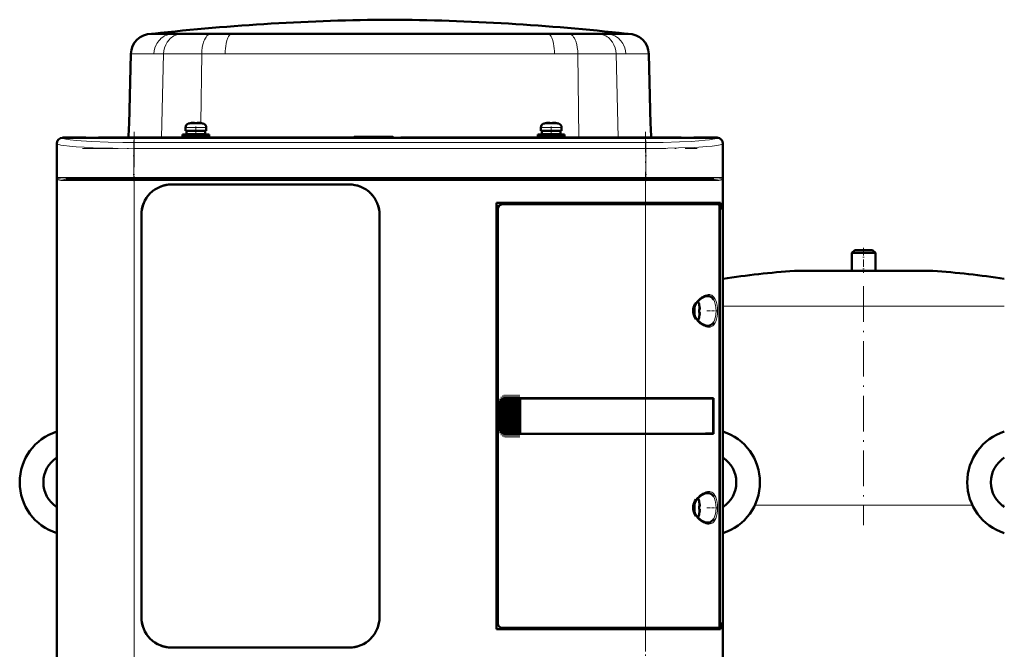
# Model space of a CAD drawing. Extents: x -1438 to 1837, y -1650 to 612.
# Tile 64 of 89: x -148 to 184, y 347 to 560. Entities that reach past the tile are written whole.
import ezdxf

# ---------------------------------------------------------------- set-up
doc = ezdxf.new("R2010")
doc.units = 0
doc.linetypes.add('DASHDOT', pattern=[18.5, 12, -3, 0.5, -3])

msp = doc.modelspace()

# ---------------------------------------------------------------- linework, layer by layer
at = {"color": 7, "lineweight": 50}
for p, q in [((-103.13, 555.16), (-103.68, 555.16)), ((-103.17, 555.16), (-103.22, 555.16)), ((-23.22, 555.16), (-103.17, 555.16)), ((-96.29, 555.16), (-103.13, 555.16)), ((-93.37, 555.16), (-96.29, 555.16)), ((-91.22, 555.16), (-93.37, 555.16)), ((-89.45, 555.16), (-91.22, 555.16)), ((-89.43, 555.16), (-89.45, 555.16)), ((-83.58, 555.16), (-89.43, 555.16)), ((-76.55, 555.16), (-83.58, 555.16)), ((-55.79, 555.16), (-76.55, 555.16)), ((-51.54, 555.16), (-55.79, 555.16)), ((-23.22, 555.16), (-51.54, 555.16)), ((15.11, 555.16), (-23.22, 555.16)), ((-7.46, 555.16), (-23.22, 555.16)), ((30.12, 555.16), (-7.46, 555.16)), ((56.73, 555.16), (15.11, 555.16)), ((37.15, 555.16), (30.12, 555.16)), ((40.83, 555.16), (37.15, 555.16)), ((43.01, 555.16), (40.83, 555.16)), ((43.03, 555.16), (43.01, 555.16)), ((46.93, 555.16), (43.03, 555.16)), ((49.86, 555.16), (46.93, 555.16)), ((54.82, 555.16), (49.86, 555.16)), ((55.44, 555.16), (54.82, 555.16)), ((57.24, 555.16), (55.44, 555.16)), ((56.73, 555.16), (56.78, 555.16)), ((-111.3, 524.58), (-110.68, 548.34)), ((64.86, 524.58), (64.24, 548.34)), ((-111.42, 520.08), (-111.33, 523.27)), ((-111.33, 523.27), (-111.3, 524.58)), ((-92.21, 523.56), (-92.21, 522.43)), ((-88.71, 522.43), (-92.21, 522.43)), ((-91.86, 522.33), (-88.71, 522.33)), ((-91.86, 521.23), (-91.86, 522.33)), ((-90.71, 522.33), (-90.71, 522.43)), ((-90.63, 524.96), (-90.64, 524.97)), ((-89.21, 524.96), (-89.21, 525.11)), ((-88.71, 522.43), (-85.21, 522.43)), ((-85.56, 522.33), (-88.71, 522.33)), ((-88.21, 524.96), (-88.21, 525.11)), ((-86.78, 524.97), (-86.79, 524.96)), ((-86.71, 522.43), (-86.71, 522.33)), ((-85.56, 522.33), (-85.56, 521.23)), ((-85.21, 523.56), (-85.21, 522.43)), ((27.79, 523.56), (27.79, 522.43)), ((31.29, 522.43), (27.79, 522.43)), ((28.14, 522.33), (31.29, 522.33)), ((28.14, 521.23), (28.14, 522.33)), ((29.29, 522.33), (29.29, 522.43)), ((29.37, 524.96), (29.36, 524.97)), ((30.79, 524.96), (30.79, 525.11)), ((31.29, 522.43), (34.79, 522.43)), ((34.44, 522.33), (31.29, 522.33)), ((31.79, 524.96), (31.79, 525.11)), ((33.22, 524.97), (33.21, 524.96)), ((33.29, 522.43), (33.29, 522.33)), ((34.44, 522.33), (34.44, 521.23)), ((34.79, 523.56), (34.79, 522.43)), ((64.9, 523.27), (64.86, 524.58)), ((64.98, 520.08), (64.9, 523.27)), ((-133.71, 520.08), (-125.86, 520.08)), ((87.27, 520.05), (-133.69, 520.05)), ((-125.86, 520.08), (-125.85, 520.05)), ((-125.86, 520.07), (-121.56, 520.07)), ((-121.56, 520.08), (-23.86, 520.08)), ((-121.56, 520.05), (-121.56, 520.08)), ((-93.21, 521.13), (-88.71, 521.13)), ((-93.21, 521.13), (-93.21, 520.33)), ((-93.21, 520.33), (-88.71, 520.33)), ((-91.86, 521.23), (-88.71, 521.23)), ((-90.71, 521.13), (-90.71, 521.23)), ((-90.71, 520.08), (-90.71, 520.33)), ((-85.56, 521.23), (-88.71, 521.23)), ((-88.71, 521.13), (-84.21, 521.13)), ((-88.71, 520.33), (-84.21, 520.33)), ((-86.71, 521.23), (-86.71, 521.13)), ((-86.71, 520.33), (-86.71, 520.08)), ((-84.21, 521.13), (-84.21, 520.33)), ((-35.21, 520.33), (-35.46, 520.08)), ((-22.21, 520.33), (-35.21, 520.33)), ((-23.86, 520.08), (-23.85, 520.05)), ((-23.86, 520.07), (-19.56, 520.07)), ((-22.21, 520.33), (-21.95, 520.07)), ((-19.56, 520.08), (75.14, 520.08)), ((-19.56, 520.05), (-19.56, 520.08)), ((26.79, 521.13), (31.29, 521.13)), ((26.79, 521.13), (26.79, 520.33)), ((26.79, 520.33), (31.29, 520.33)), ((28.14, 521.23), (31.29, 521.23)), ((29.29, 521.13), (29.29, 521.23)), ((29.29, 520.08), (29.29, 520.33)), ((34.44, 521.23), (31.29, 521.23)), ((35.79, 521.13), (31.29, 521.13)), ((35.79, 520.33), (31.29, 520.33)), ((33.29, 521.23), (33.29, 521.13)), ((33.29, 520.33), (33.29, 520.08)), ((35.79, 521.13), (35.79, 520.33)), ((75.14, 520.08), (75.15, 520.05)), ((75.14, 520.07), (79.44, 520.07)), ((79.44, 520.08), (87.29, 520.08)), ((79.44, 520.05), (79.44, 520.08)), ((-135.71, 510.23), (-135.71, 518.08)), ((-135.68, 518.05), (-135.68, 334.1)), ((89.26, 334.1), (89.26, 518.05)), ((89.29, 518.08), (89.29, 510.23)), ((-135.68, 510.22), (-135.71, 510.23)), ((-135.7, 505.93), (-135.7, 510.23)), ((89.29, 510.23), (89.26, 510.22)), ((89.29, 510.23), (89.29, 505.93)), ((-135.71, 430.23), (-135.71, 505.93)), ((-135.71, 505.93), (-135.68, 505.93)), ((-132.62, 506.08), (-109.51, 506.08)), ((-109.51, 506.08), (63.09, 506.08)), ((63.09, 506.08), (86.21, 506.08)), ((89.26, 505.93), (89.29, 505.93)), ((89.29, 505.93), (89.29, 432.23)), ((-96.91, 504.28), (-36.91, 504.28)), ((-96.91, 504.28), (-36.91, 504.28)), ((12.79, 354.08), (12.79, 498.08)), ((12.79, 498.08), (63.09, 498.08)), ((13.29, 496.08), (13.29, 356.07)), ((63.09, 497.58), (14.79, 497.58)), ((88.5, 498.08), (63.09, 498.08)), ((63.09, 497.58), (87.84, 497.58)), ((88.19, 497.58), (87.85, 497.58)), ((88.13, 355.54), (88.13, 496.61)), ((88.13, 495.78), (88.5, 495.78)), ((88.13, 495.74), (88.26, 495.74)), ((88.19, 498.08), (88.19, 497.58)), ((88.5, 495.78), (88.26, 495.74)), ((88.26, 495.74), (88.26, 356.41)), ((88.5, 495.78), (88.5, 498.08)), ((-107.11, 358.08), (-107.11, 494.08)), ((-26.71, 494.08), (-26.71, 358.08)), ((-26.71, 494.08), (-26.71, 358.08)), ((133.79, 482.13), (132.79, 481.13)), ((132.79, 481.13), (140.79, 481.13)), ((132.79, 481.13), (132.79, 475.13)), ((133.79, 482.13), (139.79, 482.13)), ((140.79, 481.13), (139.79, 482.13)), ((140.79, 475.13), (140.79, 481.13)), ((113.79, 475.13), (136.79, 475.13)), ((132.79, 475.13), (113.79, 475.13)), ((136.79, 475.13), (159.79, 475.13)), ((159.79, 475.13), (140.79, 475.13)), ((81.26, 463.5), (81.27, 463.51)), ((81.41, 462.08), (81.26, 462.08)), ((81.41, 461.08), (81.26, 461.08)), ((81.27, 459.65), (81.26, 459.65)), ((-135.68, 430.22), (-135.71, 430.23)), ((-135.7, 425.93), (-135.7, 430.23)), ((13.79, 422.08), (13.79, 430.08)), ((14.16, 420.98), (14.16, 431.17)), ((14.3, 431.34), (14.46, 431.5)), ((14.67, 420.45), (14.67, 431.7)), ((14.81, 431.78), (14.97, 431.87)), ((15.18, 420.19), (15.18, 431.97)), ((15.32, 432), (15.48, 432.04)), ((15.69, 432.07), (15.83, 432.08)), ((15.69, 420.08), (15.69, 432.07)), ((15.86, 432.08), (15.8, 432.08)), ((15.86, 432.08), (15.83, 432.08)), ((15.86, 432.08), (15.99, 432.08)), ((16.2, 432.08), (15.99, 432.08)), ((16.2, 420.08), (16.2, 432.08)), ((16.34, 432.08), (16.2, 432.08)), ((16.34, 432.08), (16.42, 432.08)), ((16.42, 432.08), (16.5, 432.08)), ((16.71, 432.08), (16.5, 432.08)), ((16.71, 420.08), (16.71, 432.08)), ((16.85, 432.08), (16.71, 432.08)), ((16.85, 432.08), (16.93, 432.08)), ((16.93, 432.08), (17.01, 432.08)), ((17.22, 432.08), (17.01, 432.08)), ((17.22, 420.08), (17.22, 432.08)), ((17.36, 432.08), (17.22, 432.08)), ((17.36, 432.08), (17.44, 432.08)), ((17.44, 432.08), (17.52, 432.08)), ((17.73, 432.08), (17.52, 432.08)), ((17.73, 420.08), (17.73, 432.08)), ((17.87, 432.08), (17.73, 432.08)), ((17.87, 432.08), (17.95, 432.08)), ((17.95, 432.08), (18.03, 432.08)), ((18.24, 432.08), (18.03, 432.08)), ((18.24, 420.08), (18.24, 432.08)), ((18.38, 432.08), (18.24, 432.08)), ((18.38, 432.08), (18.46, 432.08)), ((18.46, 432.08), (18.54, 432.08)), ((18.75, 432.08), (18.54, 432.08)), ((18.75, 420.08), (18.75, 432.08)), ((18.89, 432.08), (18.75, 432.08)), ((18.89, 432.08), (18.97, 432.08)), ((18.97, 432.08), (19.05, 432.08)), ((19.26, 432.08), (19.05, 432.08)), ((19.26, 420.08), (19.26, 432.08)), ((19.4, 432.08), (19.26, 432.08)), ((19.4, 432.08), (19.48, 432.08)), ((19.48, 432.08), (19.56, 432.08)), ((19.77, 432.08), (19.56, 432.08)), ((19.77, 420.08), (19.77, 432.08)), ((19.91, 432.08), (19.77, 432.08)), ((19.91, 432.08), (19.99, 432.08)), ((19.99, 432.08), (20.07, 432.08)), ((20.28, 432.08), (20.07, 432.08)), ((20.28, 420.08), (20.28, 432.08)), ((20.42, 432.08), (20.28, 432.08)), ((20.42, 432.08), (20.49, 432.08)), ((20.49, 432.08), (20.58, 432.08)), ((20.75, 432.08), (20.58, 432.08)), ((20.75, 432.08), (20.75, 420.08)), ((20.79, 432.08), (20.75, 432.08)), ((20.79, 432.08), (63.09, 432.08)), ((20.82, 432.05), (20.79, 432.08)), ((20.82, 432.05), (63.09, 432.05)), ((20.82, 420.1), (20.82, 432.05)), ((20.82, 432.05), (63.09, 432.05)), ((86.08, 432.08), (63.09, 432.08)), ((65.06, 432.05), (63.09, 432.05)), ((65.03, 432.05), (63.09, 432.05)), ((69.46, 432.05), (65.03, 432.05)), ((72.15, 432.05), (69.46, 432.05)), ((79.74, 432.04), (72.81, 432.05)), ((86.08, 432.08), (85.76, 432.02)), ((86.01, 420.13), (86.01, 432.02)), ((86.08, 432.08), (86.08, 420.08)), ((89.29, 432.23), (89.26, 432.22)), ((89.29, 432.23), (89.29, 427.93)), ((-135.71, 346.23), (-135.71, 425.93)), ((-135.71, 425.93), (-135.68, 425.93)), ((89.26, 427.93), (89.29, 427.93)), ((89.29, 427.93), (89.29, 346.23)), ((14.46, 420.65), (14.3, 420.81)), ((14.97, 420.29), (14.81, 420.37)), ((15.48, 420.11), (15.32, 420.15)), ((15.83, 420.08), (15.69, 420.08)), ((15.86, 420.08), (15.8, 420.08)), ((15.83, 420.08), (15.86, 420.08)), ((15.86, 420.08), (15.99, 420.08)), ((16.2, 420.08), (15.99, 420.08)), ((16.34, 420.08), (16.2, 420.08)), ((16.34, 420.08), (16.42, 420.08)), ((16.42, 420.08), (16.5, 420.08)), ((16.71, 420.08), (16.5, 420.08)), ((16.85, 420.08), (16.71, 420.08)), ((16.85, 420.08), (16.93, 420.08)), ((16.93, 420.08), (17.01, 420.08)), ((17.22, 420.08), (17.01, 420.08)), ((17.36, 420.08), (17.22, 420.08)), ((17.36, 420.08), (17.44, 420.08)), ((17.44, 420.08), (17.52, 420.08)), ((17.73, 420.08), (17.52, 420.08)), ((17.87, 420.08), (17.73, 420.08)), ((17.87, 420.08), (17.95, 420.08)), ((17.95, 420.08), (18.03, 420.08)), ((18.24, 420.08), (18.03, 420.08)), ((18.38, 420.08), (18.24, 420.08)), ((18.38, 420.08), (18.46, 420.08)), ((18.46, 420.08), (18.54, 420.08)), ((18.75, 420.08), (18.54, 420.08)), ((18.89, 420.08), (18.75, 420.08)), ((18.89, 420.08), (18.97, 420.08)), ((18.97, 420.08), (19.05, 420.08)), ((19.26, 420.08), (19.05, 420.08)), ((19.4, 420.08), (19.26, 420.08)), ((19.4, 420.08), (19.48, 420.08)), ((19.48, 420.08), (19.56, 420.08)), ((19.77, 420.08), (19.56, 420.08)), ((19.91, 420.08), (19.77, 420.08)), ((19.91, 420.08), (19.99, 420.08)), ((19.99, 420.08), (20.07, 420.08)), ((20.28, 420.08), (20.07, 420.08)), ((20.42, 420.08), (20.28, 420.08)), ((20.42, 420.08), (20.49, 420.08)), ((20.49, 420.08), (20.58, 420.08)), ((20.75, 420.08), (20.58, 420.08)), ((20.75, 420.08), (20.79, 420.08)), ((20.79, 420.08), (20.82, 420.1)), ((63.09, 420.08), (20.79, 420.08)), ((20.82, 420.1), (63.09, 420.1)), ((63.09, 420.1), (65.06, 420.1)), ((86.08, 420.08), (63.09, 420.08)), ((65.03, 420.1), (68.82, 420.1)), ((69.46, 420.1), (72.15, 420.1)), ((72.15, 420.1), (72.32, 420.1)), ((86.08, 420.08), (85.76, 420.13)), ((81.26, 397), (81.27, 397.01)), ((81.41, 395.58), (81.26, 395.58)), ((81.41, 394.58), (81.26, 394.58)), ((81.27, 393.15), (81.26, 393.15)), ((88.13, 356.41), (88.26, 356.41)), ((88.5, 356.38), (88.13, 356.38)), ((88.26, 356.41), (88.5, 356.38)), ((88.5, 354.08), (88.5, 356.38)), ((63.09, 354.08), (12.79, 354.08)), ((14.79, 354.58), (63.09, 354.58)), ((87.84, 354.58), (63.09, 354.58)), ((63.09, 354.08), (88.5, 354.08)), ((87.85, 354.58), (88.19, 354.58)), ((88.19, 354.58), (88.19, 354.08)), ((-36.91, 347.88), (-96.91, 347.88))]:
    msp.add_line(p, q, dxfattribs=at)
at = {"color": 7, "linetype": 'DASHDOT', "lineweight": 18, "ltscale": 0.000109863}
msp.add_line((-23.22, 555.16), (-23.22, 555.16), dxfattribs=at)
at = {"color": 7, "lineweight": 18}
for p, q in [((-110.12, 548.34), (-110.68, 548.34)), ((-102.9, 548.34), (-110.12, 548.34)), ((-99.63, 548.34), (-102.9, 548.34)), ((-100.29, 520.08), (-99.63, 548.34)), ((-94.4, 548.34), (-99.63, 548.34)), ((-94.34, 548.34), (-94.4, 548.34)), ((-86.72, 548.34), (-94.34, 548.34)), ((-86.72, 548.34), (-86.99, 525)), ((-78.85, 548.34), (-86.72, 548.34)), ((-23.22, 548.34), (-78.85, 548.34)), ((-6.97, 548.34), (-23.22, 548.34)), ((32.42, 548.34), (-6.97, 548.34)), ((40.28, 548.34), (32.42, 548.34)), ((47.96, 548.34), (40.28, 548.34)), ((40.28, 548.34), (40.61, 520.08)), ((48.01, 548.34), (47.96, 548.34)), ((53.19, 548.34), (48.01, 548.34)), ((56.47, 548.34), (53.19, 548.34)), ((53.19, 548.34), (53.85, 520.08)), ((64.24, 548.34), (56.47, 548.34)), ((-92.21, 523.56), (-88.74, 523.56)), ((-91.28, 524.8), (-88.73, 524.8)), ((-88.74, 523.56), (-88.71, 523.56)), ((-88.73, 524.8), (-88.71, 524.8)), ((-88.71, 524.8), (-86.14, 524.8)), ((-88.71, 523.56), (-85.21, 523.56)), ((27.79, 523.56), (31.26, 523.56)), ((28.72, 524.8), (31.27, 524.8)), ((31.26, 523.56), (31.29, 523.56)), ((31.27, 524.8), (31.29, 524.8)), ((31.29, 524.8), (33.86, 524.8)), ((31.29, 523.56), (34.79, 523.56)), ((-133.69, 520.05), (-133.62, 519.98)), ((87.2, 519.98), (87.27, 520.05)), ((-135.62, 517.99), (-135.68, 518.05)), ((-135.62, 506.58), (-135.62, 517.99)), ((-109.68, 518.42), (63.26, 518.42)), ((-109.68, 518.42), (-109.68, 516.43)), ((-109.68, 516.43), (-109.68, 506.58)), ((63.26, 516.43), (-109.68, 516.43)), ((63.26, 518.42), (63.26, 516.43)), ((63.26, 516.43), (63.26, 506.58)), ((89.26, 518.05), (89.2, 517.99)), ((89.2, 517.99), (89.2, 506.58)), ((-109.68, 506.58), (-135.62, 506.58)), ((-135.44, 506.1), (-135.44, 346.06)), ((-133.08, 505.58), (-109.51, 505.58)), ((-109.68, 506.58), (63.26, 506.58)), ((-109.68, 506.08), (-109.68, 506.58)), ((-109.51, 505.58), (-109.51, 506.08)), ((63.09, 505.58), (-109.51, 505.58)), ((-109.51, 505.58), (-109.51, 346.58)), ((63.09, 506.08), (63.09, 505.58)), ((63.09, 498.08), (63.09, 505.58)), ((63.09, 505.58), (86.66, 505.58)), ((80.98, 506.58), (63.26, 506.58)), ((63.26, 506.08), (63.26, 506.58)), ((89.2, 506.58), (80.98, 506.58)), ((89.02, 346.06), (89.02, 506.1)), ((63.09, 498.08), (63.09, 497.58)), ((63.09, 432.08), (63.09, 497.58)), ((136.79, 475.11), (113.43, 475.11)), ((160.16, 475.11), (136.79, 475.11)), ((84.06, 466.58), (84.1, 466.58)), ((79.86, 463.44), (79.86, 461.61)), ((81.11, 464.15), (81.11, 461.6)), ((86.15, 465.35), (86.19, 465.27)), ((136.79, 463.17), (89.29, 463.17)), ((184.29, 463.17), (136.79, 463.17)), ((79.86, 461.61), (79.86, 461.58)), ((79.86, 461.58), (79.86, 459.71)), ((81.11, 461.6), (81.11, 461.58)), ((81.11, 461.58), (81.11, 459.01)), ((84.11, 456.58), (84.06, 456.58)), ((86.19, 457.88), (86.15, 457.82)), ((13.84, 430.08), (13.79, 430.08)), ((13.84, 430.08), (13.84, 422.08)), ((14.01, 421.28), (14.01, 430.87)), ((14.3, 431.34), (14.3, 420.81)), ((14.46, 420.65), (14.46, 431.5)), ((14.81, 420.37), (14.81, 431.78)), ((14.97, 431.87), (14.97, 420.29)), ((15.32, 420.15), (15.32, 432)), ((15.48, 432.04), (15.48, 420.11)), ((15.83, 432.08), (15.83, 420.08)), ((15.99, 420.08), (15.99, 432.08)), ((16.34, 432.08), (16.34, 420.08)), ((16.5, 432.08), (16.5, 420.08)), ((16.85, 432.08), (16.85, 420.08)), ((17.01, 432.08), (17.01, 420.08)), ((17.36, 432.08), (17.36, 420.08)), ((17.52, 432.08), (17.52, 420.08)), ((17.87, 432.08), (17.87, 420.08)), ((18.03, 420.08), (18.03, 432.08)), ((18.38, 432.08), (18.38, 420.08)), ((18.54, 432.08), (18.54, 420.08)), ((18.89, 432.08), (18.89, 420.08)), ((19.05, 432.08), (19.05, 420.08)), ((19.4, 432.08), (19.4, 420.08)), ((19.56, 420.08), (19.56, 432.08)), ((19.91, 432.08), (19.91, 420.08)), ((20.07, 432.08), (20.07, 420.08)), ((20.42, 420.08), (20.42, 432.08)), ((20.58, 432.08), (20.58, 420.08)), ((63.09, 432.05), (63.09, 432.08)), ((63.09, 432.05), (63.09, 420.1)), ((13.84, 422.08), (13.79, 422.08)), ((63.09, 420.08), (63.09, 420.1)), ((63.09, 354.58), (63.09, 420.08)), ((84.06, 400.08), (84.1, 400.08)), ((79.86, 396.94), (79.86, 395.11)), ((81.11, 397.65), (81.11, 395.1)), ((86.15, 398.85), (86.19, 398.77)), ((90.15, 395.97), (89.29, 395.97)), ((136.79, 395.97), (100.05, 395.97)), ((173.52, 395.97), (136.79, 395.97)), ((184.29, 395.97), (183.41, 395.97)), ((79.86, 395.11), (79.86, 395.08)), ((79.86, 395.08), (79.86, 393.21)), ((81.11, 395.1), (81.11, 395.08)), ((81.11, 395.08), (81.11, 392.51)), ((84.11, 390.08), (84.06, 390.08)), ((86.19, 391.38), (86.15, 391.32)), ((63.09, 354.58), (63.09, 354.08)), ((63.09, 346.58), (63.09, 354.08))]:
    msp.add_line(p, q, dxfattribs=at)
at = {"color": 7, "linetype": 'DASHDOT', "lineweight": 18}
for p, q in [((-109.51, 522.1), (-109.51, 330.05)), ((63.09, 330.05), (63.09, 522.1)), ((-126.97, 516.43), (80.56, 516.43)), ((80.56, 506.58), (-126.98, 506.58)), ((-126.77, 505.58), (80.35, 505.58)), ((136.79, 469.89), (136.79, 389.25))]:
    msp.add_line(p, q, dxfattribs=at)
at = {"color": 7, "linetype": 'DASHDOT', "lineweight": 18, "ltscale": 0.000782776}
for p, q in [((-89.71, 525.1), (-89.71, 525.14)), ((30.29, 525.1), (30.29, 525.14))]:
    msp.add_line(p, q, dxfattribs=at)
at = {"color": 7, "linetype": 'DASHDOT', "lineweight": 18, "ltscale": 0.104372}
for p, q in [((-88.71, 523.9), (-88.71, 519.73)), ((31.29, 523.9), (31.29, 519.73))]:
    msp.add_line(p, q, dxfattribs=at)
at = {"color": 7, "linetype": 'DASHDOT', "lineweight": 18, "ltscale": 0.000926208}
for p, q in [((-87.71, 525.1), (-87.71, 525.14)), ((32.29, 525.1), (32.29, 525.14))]:
    msp.add_line(p, q, dxfattribs=at)
at = {"color": 7, "linetype": 'DASHDOT', "lineweight": 18, "ltscale": 0.342406}
for p, q in [((-109.68, 519.13), (-109.68, 505.43)), ((63.26, 519.13), (63.26, 505.43))]:
    msp.add_line(p, q, dxfattribs=at)
at = {"color": 7, "linetype": 'DASHDOT', "lineweight": 18, "ltscale": 0.210416}
msp.add_line((136.79, 482.83), (136.79, 474.41), dxfattribs=at)
at = {"color": 7, "linetype": 'DASHDOT', "lineweight": 18, "ltscale": 0.000941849}
for p, q in [((81.41, 462.58), (81.45, 462.58)), ((81.41, 396.08), (81.45, 396.08))]:
    msp.add_line(p, q, dxfattribs=at)
at = {"color": 7, "linetype": 'DASHDOT', "lineweight": 18, "ltscale": 0.000793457}
for p, q in [((81.41, 460.58), (81.44, 460.58)), ((81.41, 394.08), (81.44, 394.08))]:
    msp.add_line(p, q, dxfattribs=at)
at = {"color": 7, "linetype": 'DASHDOT', "lineweight": 18, "ltscale": 0.08656}
for p, q in [((83.78, 461.58), (87.24, 461.58)), ((83.78, 395.08), (87.24, 395.08))]:
    msp.add_line(p, q, dxfattribs=at)
at = {"color": 7, "linetype": 'DASHDOT', "lineweight": 18, "ltscale": 0.325662}
msp.add_line((14.38, 419.56), (14.38, 432.59), dxfattribs=at)
at = {"color": 7, "linetype": 'DASHDOT', "lineweight": 18, "ltscale": 0.347391}
msp.add_line((14.89, 419.13), (14.89, 433.02), dxfattribs=at)
at = {"color": 7, "linetype": 'DASHDOT', "lineweight": 18, "ltscale": 0.357764}
msp.add_line((15.4, 418.92), (15.4, 433.23), dxfattribs=at)
at = {"color": 7, "linetype": 'DASHDOT', "lineweight": 18, "ltscale": 0.360001}
for p, q in [((15.91, 418.88), (15.91, 433.28)), ((16.42, 418.88), (16.42, 433.28)), ((16.93, 418.88), (16.93, 433.28)), ((17.44, 418.88), (17.44, 433.28)), ((17.95, 418.88), (17.95, 433.28)), ((18.47, 418.88), (18.47, 433.28)), ((18.98, 418.88), (18.98, 433.28)), ((19.49, 418.88), (19.49, 433.28)), ((20, 418.88), (20, 433.28)), ((20.5, 418.88), (20.5, 433.28))]:
    msp.add_line(p, q, dxfattribs=at)
at = {"color": 7, "linetype": 'DASHDOT', "lineweight": 18, "ltscale": 0.287631}
msp.add_line((13.94, 420.32), (13.94, 431.83), dxfattribs=at)
at = {"color": 7, "lineweight": 18}
for points in [[(-96.29, 555.16), (-97.06, 555.11), (-97.82, 554.97), (-98.55, 554.74), (-99.26, 554.42), (-99.85, 554.06), (-100.41, 553.64), (-100.92, 553.16), (-101.27, 552.76), (-101.59, 552.35), (-101.88, 551.9), (-102.14, 551.43), (-102.54, 550.45), (-102.8, 549.41), (-102.9, 548.34)], [(-93.37, 555.16), (-94.1, 555.11), (-94.81, 554.97), (-95.51, 554.74), (-96.17, 554.42), (-96.6, 554.16), (-97, 553.86), (-97.39, 553.52), (-97.75, 553.15), (-98.39, 552.34), (-98.9, 551.44), (-99.28, 550.45), (-99.53, 549.41), (-99.63, 548.34)], [(-83.58, 555.16), (-83.83, 555.14), (-84.07, 555.07), (-84.31, 554.97), (-84.54, 554.82), (-84.98, 554.43), (-85.26, 554.07), (-85.52, 553.66), (-85.77, 553.17), (-85.99, 552.63), (-86.33, 551.51), (-86.54, 550.49), (-86.66, 549.42), (-86.72, 548.34)], [(-76.55, 555.16), (-76.87, 555.09), (-77.18, 554.89), (-77.47, 554.58), (-77.69, 554.24), (-77.9, 553.84), (-78.25, 552.9), (-78.51, 551.83), (-78.65, 551.02), (-78.76, 550.17), (-78.83, 549.26), (-78.85, 548.34)], [(30.12, 555.16), (30.44, 555.09), (30.75, 554.89), (31.04, 554.58), (31.26, 554.24), (31.46, 553.84), (31.81, 552.9), (32.08, 551.83), (32.22, 551.02), (32.32, 550.17), (32.39, 549.26), (32.42, 548.34)], [(37.15, 555.16), (37.4, 555.14), (37.64, 555.07), (37.88, 554.97), (38.11, 554.82), (38.55, 554.43), (38.83, 554.07), (39.09, 553.66), (39.34, 553.17), (39.56, 552.63), (39.9, 551.51), (40.1, 550.49), (40.23, 549.42), (40.28, 548.34)], [(46.93, 555.16), (47.66, 555.11), (48.38, 554.97), (49.07, 554.74), (49.74, 554.42), (50.16, 554.16), (50.57, 553.86), (50.96, 553.52), (51.32, 553.15), (51.95, 552.34), (52.46, 551.44), (52.85, 550.45), (53.09, 549.41), (53.19, 548.34)], [(49.86, 555.16), (50.63, 555.11), (51.38, 554.97), (52.12, 554.74), (52.82, 554.42), (53.42, 554.06), (53.98, 553.64), (54.49, 553.16), (54.84, 552.76), (55.16, 552.35), (55.45, 551.9), (55.7, 551.43), (56.11, 550.45), (56.36, 549.41), (56.47, 548.34)], [(-109.68, 518.42), (-113.34, 518.44), (-118.34, 518.54), (-123.8, 518.75), (-127.44, 518.97), (-129.08, 519.11), (-131.13, 519.35), (-131.85, 519.46), (-132.67, 519.62), (-133.09, 519.73), (-133.48, 519.89), (-133.62, 519.98)], [(63.26, 518.42), (69.04, 518.47), (74.55, 518.62), (78.49, 518.8), (81.09, 518.98), (83.27, 519.18), (84.77, 519.36), (85.91, 519.55), (86.58, 519.71), (87.02, 519.87), (87.2, 519.98)], [(-109.68, 516.43), (-116.71, 516.49), (-120.1, 516.57), (-123.36, 516.68), (-126.4, 516.82), (-129.17, 517), (-131.44, 517.19), (-133.3, 517.41), (-134.28, 517.56), (-135.01, 517.73), (-135.49, 517.9), (-135.62, 517.99)], [(89.2, 517.99), (89.02, 517.88), (88.72, 517.77), (88.3, 517.66), (87.16, 517.45), (85.64, 517.25), (83.78, 517.08), (79.78, 516.81), (74.29, 516.59), (70.71, 516.5), (63.26, 516.43)], [(-132.62, 506.08), (-133.63, 506.09), (-134.43, 506.13), (-135.04, 506.21), (-135.26, 506.27), (-135.38, 506.34)], [(-134.83, 505.7), (-135.14, 505.8), (-135.26, 505.87)], [(-133.08, 505.58), (-133.98, 505.6), (-134.36, 505.63), (-134.83, 505.7)], [(88.96, 506.34), (88.68, 506.22), (88.06, 506.13), (87.43, 506.1), (86.21, 506.08)], [(88.41, 505.7), (87.94, 505.63), (87.56, 505.6), (86.66, 505.58)], [(88.85, 505.87), (88.73, 505.8), (88.41, 505.7)], [(80.13, 464.34), (80.57, 464.91), (81.08, 465.45), (81.36, 465.7), (82.14, 466.28), (82.48, 466.48), (83.03, 466.75)], [(84.48, 467.08), (84.8, 467.06), (85.11, 466.99), (85.51, 466.84), (85.88, 466.6), (86.22, 466.27), (86.57, 465.78)], [(86.57, 465.78), (86.87, 465.14), (87.1, 464.39), (87.27, 463.53), (87.38, 462.58), (87.41, 461.62), (87.38, 460.63), (87.28, 459.68), (87.11, 458.8), (86.87, 458.02), (86.57, 457.37)], [(86.19, 465.27), (86.45, 464.72), (86.7, 463.89), (86.78, 463.51), (86.9, 462.59), (86.95, 461.58)], [(86.95, 461.58), (86.88, 460.36), (86.77, 459.59), (86.69, 459.22), (86.47, 458.48), (86.19, 457.88)], [(86.57, 457.37), (86.23, 456.89), (85.84, 456.52), (85.4, 456.26), (84.95, 456.12), (84.48, 456.08)], [(80.13, 397.84), (80.57, 398.41), (81.08, 398.95), (81.36, 399.2), (82.14, 399.78), (82.48, 399.98), (83.03, 400.25)], [(84.48, 400.58), (84.8, 400.56), (85.11, 400.49), (85.51, 400.34), (85.88, 400.1), (86.22, 399.77), (86.57, 399.28)], [(86.57, 399.28), (86.87, 398.64), (87.1, 397.89), (87.27, 397.03), (87.38, 396.08), (87.41, 395.12), (87.38, 394.13), (87.28, 393.18), (87.11, 392.3), (86.87, 391.52), (86.57, 390.87)], [(86.19, 398.77), (86.45, 398.22), (86.7, 397.39), (86.78, 397.01), (86.9, 396.09), (86.95, 395.08)], [(86.95, 395.08), (86.88, 393.86), (86.77, 393.09), (86.69, 392.72), (86.47, 391.98), (86.19, 391.38)], [(86.57, 390.87), (86.23, 390.39), (85.84, 390.02), (85.4, 389.76), (84.95, 389.62), (84.48, 389.58)]]:
    msp.add_lwpolyline(points, dxfattribs=at)
at = {"color": 7, "lineweight": 50}
for points in [[(-89.21, 525.11), (-89.21, 525.11), (-89.21, 525.11), (-89.22, 525.12), (-89.24, 525.12), (-89.29, 525.13), (-89.43, 525.13), (-89.71, 525.11)], [(-89.21, 525.11), (-89.21, 525.11), (-89.21, 525.11), (-89.22, 525.12), (-89.26, 525.13)], [(-88.21, 525.11), (-88.21, 525.11), (-88.21, 525.11), (-88.2, 525.12), (-88.18, 525.12), (-88.12, 525.13), (-87.71, 525.11)], [(30.79, 525.11), (30.79, 525.11), (30.79, 525.11), (30.78, 525.12), (30.76, 525.12), (30.71, 525.13), (30.57, 525.13), (30.29, 525.11)], [(30.79, 525.11), (30.79, 525.11), (30.79, 525.11), (30.78, 525.12), (30.74, 525.13)], [(31.79, 525.11), (31.79, 525.11), (31.79, 525.11), (31.8, 525.12), (31.82, 525.12), (31.88, 525.13), (32.29, 525.11)], [(88.13, 496.61), (88.1, 497.05), (88.01, 497.4), (87.93, 497.54), (87.88, 497.57), (87.84, 497.58)], [(80.39, 464.3), (80.99, 464.99), (81.73, 465.64), (82.49, 466.12), (83.19, 466.42), (83.77, 466.56), (84.06, 466.58)], [(84.1, 466.58), (84.66, 466.51), (85.18, 466.31), (85.64, 465.98), (85.91, 465.69), (86.15, 465.35)], [(80.13, 458.81), (79.71, 459.52), (79.42, 460.26), (79.25, 461.02), (79.22, 461.59), (79.25, 462.15), (79.37, 462.72), (79.55, 463.27), (79.81, 463.82), (80.13, 464.34)], [(80.39, 458.85), (79.94, 459.55), (79.65, 460.22), (79.46, 460.96), (79.41, 461.7), (79.5, 462.43), (79.75, 463.2), (80.16, 463.96), (80.39, 464.3)], [(81.41, 462.58), (81.44, 462.25), (81.43, 462.13), (81.42, 462.09), (81.42, 462.08), (81.42, 462.08), (81.42, 462.08), (81.41, 462.08)], [(81.43, 462.29), (81.43, 462.11), (81.42, 462.09), (81.42, 462.08), (81.42, 462.08), (81.42, 462.08), (81.41, 462.08)], [(81.43, 460.86), (81.43, 461.01), (81.43, 461.06), (81.42, 461.07), (81.42, 461.07), (81.41, 461.08), (81.41, 461.08)], [(81.41, 460.58), (81.43, 460.77), (81.43, 461.01), (81.42, 461.06), (81.42, 461.07), (81.42, 461.08), (81.41, 461.08), (81.41, 461.08)], [(84.06, 456.58), (83.51, 456.64), (82.88, 456.84), (82.18, 457.21), (81.43, 457.75), (80.72, 458.45), (80.39, 458.85)], [(86.15, 457.82), (85.83, 457.37), (85.46, 457.02), (85.04, 456.78), (84.71, 456.66), (84.11, 456.58)], [(86.01, 432.02), (75.32, 432.05), (65.06, 432.05)], [(65.06, 420.1), (83.42, 420.12), (86.01, 420.13)], [(80.39, 397.8), (80.99, 398.49), (81.73, 399.14), (82.49, 399.62), (83.19, 399.92), (83.77, 400.06), (84.06, 400.08)], [(84.1, 400.08), (84.66, 400.01), (85.18, 399.81), (85.64, 399.48), (85.91, 399.19), (86.15, 398.85)], [(80.13, 392.31), (79.71, 393.02), (79.42, 393.76), (79.25, 394.52), (79.22, 395.09), (79.25, 395.65), (79.37, 396.22), (79.55, 396.77), (79.81, 397.32), (80.13, 397.84)], [(80.39, 392.35), (79.94, 393.05), (79.65, 393.72), (79.46, 394.46), (79.41, 395.2), (79.5, 395.93), (79.75, 396.7), (80.16, 397.46), (80.39, 397.8)], [(81.41, 396.08), (81.44, 395.75), (81.43, 395.63), (81.42, 395.59), (81.42, 395.58), (81.42, 395.58), (81.42, 395.58), (81.41, 395.58)], [(81.43, 395.79), (81.43, 395.61), (81.42, 395.59), (81.42, 395.58), (81.42, 395.58), (81.42, 395.58), (81.41, 395.58)], [(81.43, 394.36), (81.43, 394.51), (81.43, 394.56), (81.42, 394.57), (81.42, 394.57), (81.41, 394.58), (81.41, 394.58)], [(81.41, 394.08), (81.43, 394.27), (81.43, 394.51), (81.42, 394.56), (81.42, 394.57), (81.42, 394.58), (81.41, 394.58), (81.41, 394.58)], [(84.06, 390.08), (83.51, 390.14), (82.88, 390.34), (82.18, 390.71), (81.43, 391.25), (80.72, 391.95), (80.39, 392.35)], [(86.15, 391.32), (85.83, 390.87), (85.46, 390.52), (85.04, 390.28), (84.71, 390.16), (84.11, 390.08)], [(87.84, 354.58), (87.9, 354.59), (87.94, 354.62), (88, 354.73), (88.09, 355.05), (88.13, 355.54)]]:
    msp.add_lwpolyline(points, dxfattribs=at)
for centre, radius, start, end in [((-18.42, -195.49), 755.42, 90.36381, 96.44138), ((-28.01, -195.49), 755.42, 83.55862, 89.63619), ((-103.68, 548.16), 7, 89.9987, 178.5013), ((57.24, 548.16), 7, 1.4987, 90.0013), ((-90.91, 523.56), 1.3, 106.6015, 180), ((-88.71, 516.18), 9, 102.3778, 106.6015), ((-88.71, 516.18), 8.99, 96.3897, 102.3492), ((-88.71, 516.18), 8.99, 96.3893, 102.3497), ((-89.27, 521.33), 3.8, 92.2845, 96.5812), ((-88.71, 515.07), 9.9, 89.9998, 92.8943), ((-88.71, 515.07), 9.9, 89.9998, 92.8943), ((-88.71, 515.06), 9.9, 87.106, 89.9999), ((-88.71, 515.06), 9.9, 87.106, 89.9999), ((-88.17, 521.09), 4.04, 83.5188, 86.8258), ((-88.71, 516.18), 8.99, 77.6503, 83.6107), ((-88.71, 516.18), 8.99, 77.6503, 83.6107), ((-88.71, 516.18), 9, 73.3984, 77.6222), ((-86.51, 523.56), 1.3, 0, 73.3984), ((29.09, 523.56), 1.3, 106.6015, 180), ((31.29, 516.18), 9, 102.3778, 106.6015), ((31.29, 516.18), 8.99, 96.3897, 102.3492), ((31.29, 516.18), 8.99, 96.3893, 102.3497), ((30.73, 521.33), 3.8, 92.2845, 96.5812), ((31.29, 515.07), 9.9, 89.9998, 92.8943), ((31.29, 515.07), 9.9, 89.9998, 92.8943), ((31.29, 515.06), 9.9, 87.106, 89.9999), ((31.29, 515.06), 9.9, 87.106, 89.9999), ((31.83, 521.09), 4.04, 83.5188, 86.8258), ((31.29, 516.18), 8.99, 77.6503, 83.6107), ((31.29, 516.18), 8.99, 77.6503, 83.6107), ((31.29, 516.18), 9, 73.3984, 77.6222), ((33.49, 523.56), 1.3, 0, 73.3984), ((87.29, 518.08), 2, 0.0019, 89.9981), ((-96.91, 494.08), 10.2, 89.9994, 180.0006), ((-96.9, 494.07), 10.21, 127.3888, 142.5021), ((-96.91, 494.08), 10.2, 89.9964, 110.6188), ((-36.91, 494.08), 10.2, 359.9994, 90.0006), ((-36.91, 494.07), 10.2, 68.5862, 90.0017), ((-36.92, 494.07), 10.21, 37.3869, 52.5006), ((-36.59, 494.39), 9.75, 45.271, 47.7995), ((-36.6, 494.39), 9.76, 42.0196, 44.7187), ((-96.9, 494.07), 10.21, 158.5914, 179.9845), ((-96.91, 494.08), 10.2, 158.5851, 180.0015), ((-36.91, 494.08), 10.2, 359.9966, 20.6205), ((86.58, 504.34), 6.95, 281.3026, 283.4013), ((136.8, 155.93), 320.04, 94.1875, 98.5361), ((113.79, 470.13), 5, 90, 94.1872), ((159.79, 470.13), 5, 85.8128, 90), ((136.79, 155.93), 320.04, 81.464, 85.8125), ((79.86, 463.78), 1.3, 16.6015, 47.3449), ((72.48, 461.58), 9, 12.3778, 16.6016), ((72.48, 461.58), 8.99, 6.3893, 12.3497), ((72.48, 461.58), 8.99, 6.3893, 12.3497), ((79.86, 459.38), 1.3, 312.6467, 343.3985), ((72.48, 461.58), 9, 343.3984, 347.6222), ((71.37, 461.58), 9.9, 357.106, 2.8938), ((71.37, 461.58), 9.9, 357.1058, 2.8956), ((72.48, 461.58), 8.99, 347.6508, 353.6103), ((72.48, 461.58), 8.99, 347.6503, 353.6107), ((15.95, 430.03), 2.11, 167.8165, 178.6973), ((16.23, 429.96), 2.4, 157.7792, 167.7124), ((15.93, 430.11), 2.06, 148.9704, 158.2673), ((15.79, 429.95), 2.04, 136.9534, 143.1617), ((15.83, 430.21), 1.89, 127.9225, 136.7729), ((15.92, 429.71), 2.35, 118.0492, 122.0459), ((15.81, 430.31), 1.77, 110.7187, 118.3943), ((15.92, 429.53), 2.55, 103.6061, 106.9099), ((15.83, 430.36), 1.71, 94.6829, 101.9834), ((-130.22, 403.68), 18, 107.7639, 252.2361), ((15.93, 422.12), 2.09, 181.2163, 192.2146), ((16.31, 422.22), 2.48, 192.5872, 202.1762), ((15.93, 422.05), 2.06, 201.7327, 211.0296), ((15.79, 422.21), 2.04, 216.8383, 223.0466), ((15.83, 421.94), 1.89, 223.2271, 232.0775), ((15.92, 422.44), 2.35, 237.9541, 241.9508), ((15.81, 421.85), 1.77, 241.6057, 249.2813), ((15.92, 422.63), 2.55, 253.0901, 256.3939), ((15.83, 421.79), 1.71, 258.0166, 265.3171), ((83.78, 403.68), 18, 287.8193, 72.1807), ((189.78, 403.68), 18, 107.7639, 252.2361), ((-130.22, 403.68), 10, 123.3102, 236.6898), ((83.78, 403.68), 10, 303.4238, 56.5762), ((189.78, 403.68), 10, 123.3102, 236.6898), ((79.86, 397.28), 1.3, 16.6015, 47.3449), ((72.48, 395.08), 9, 12.3778, 16.6016), ((72.48, 395.08), 8.99, 6.3893, 12.3497), ((72.48, 395.08), 8.99, 6.3893, 12.3497), ((79.86, 392.88), 1.3, 312.6467, 343.3985), ((72.48, 395.08), 9, 343.3984, 347.6222), ((71.37, 395.08), 9.9, 357.106, 2.8938), ((71.37, 395.08), 9.9, 357.1058, 2.8956), ((72.48, 395.08), 8.99, 347.6508, 353.6103), ((72.48, 395.08), 8.99, 347.6503, 353.6107), ((-96.91, 358.08), 10.2, 179.9994, 270.0006), ((-96.91, 358.08), 10.2, 179.9966, 200.6207), ((-36.91, 358.08), 10.2, 269.9994, 0.0006), ((-36.91, 358.08), 10.2, 338.5852, 0.0015), ((86.58, 347.81), 6.95, 76.5988, 78.6976), ((-96.9, 358.08), 10.21, 217.3871, 232.5019), ((-36.92, 358.08), 10.21, 307.3871, 322.5019), ((-96.91, 358.08), 10.2, 248.5852, 270.0015), ((-36.91, 358.08), 10.2, 269.9966, 290.6207)]:
    msp.add_arc(centre, radius, start, end, dxfattribs=at)
at = {"color": 7, "lineweight": 18}
for centre, radius, start, end in [((-134.73, 507.23), 1.1, 216.3282, 234.0516), ((-121.21, 511.54), 15.24, 198.9989, 200.9203), ((-134.95, 506.09), 0.492, 149.8643, 179.2151), ((-134.96, 506.3), 0.523, 202.7294, 234.4166), ((-132.55, 505.58), 0.528, 138.5071, 180.4704), ((-132.62, 505.64), 0.433, 90.6331, 138.6703), ((86.2, 505.64), 0.433, 41.3408, 89.3623), ((86.13, 505.58), 0.527, 359.5047, 41.4709), ((88.54, 506.3), 0.523, 305.573, 337.2571), ((88.31, 507.23), 1.1, 305.9492, 323.6704), ((88.53, 506.09), 0.492, 0.8497, 30.1599), ((74.79, 511.54), 15.24, 339.0795, 341.0013), ((84.68, 462.94), 4.15, 98.6386, 113.4614), ((84.44, 464.6), 2.48, 89.2584, 98.9171), ((83.88, 467.08), 0.598, 344.1695, 0.0866), ((85.72, 462.63), 6.77, 214.3253, 230.1489), ((85.74, 462.52), 6.7, 229.3786, 239.5375), ((85.1, 461.33), 5.35, 239.0877, 247.246), ((84.68, 460.21), 4.15, 246.5349, 261.3679), ((84.44, 458.56), 2.48, 261.0814, 270.7341), ((83.88, 456.08), 0.598, 359.9243, 15.8332), ((84.68, 396.44), 4.15, 98.6386, 113.4614), ((84.44, 398.1), 2.48, 89.2584, 98.9171), ((83.88, 400.58), 0.598, 344.1695, 0.0866), ((85.72, 396.13), 6.77, 214.3253, 230.1489), ((85.74, 396.02), 6.7, 229.3786, 239.5375), ((85.1, 394.83), 5.35, 239.0877, 247.246), ((84.68, 393.71), 4.15, 246.5349, 261.3679), ((84.44, 392.06), 2.48, 261.0814, 270.7341), ((83.88, 389.58), 0.598, 359.9243, 15.8332)]:
    msp.add_arc(centre, radius, start, end, dxfattribs=at)
at = {"color": 7, "lineweight": 50}
for centre, major_axis, ratio, start_param, end_param in [((-133.71, 518.08), (-1.41, -1.41), 0.999973, 3.927005, 5.497773), ((-133.68, 518.04), (1.42, -1.42), 0.995146, 2.358627, 3.924558), ((87.26, 518.04), (1.42, 1.42), 0.995146, 5.50022, 7.06615), ((14.79, 496.07), (1.06, -1.06), 0.997265, 2.357564, 3.925621), ((14.79, 496.07), (1.06, -1.06), 0.997265, 2.357564, 3.925621), ((15.8, 430.08), (-2.01, 0), 0.996195, 4.712389, 6.283185), ((15.8, 422.08), (2.01, 0), 0.996195, 3.141593, 4.712389), ((14.79, 356.08), (1.06, 1.06), 0.997265, 2.357564, 3.925621), ((14.79, 356.08), (1.06, 1.06), 0.997265, 2.357564, 3.925621)]:
    msp.add_ellipse(centre, major_axis=major_axis, ratio=ratio, start_param=start_param, end_param=end_param, dxfattribs=at)
at = {"color": 7, "lineweight": 18}
for centre, major_axis, ratio, start_param, end_param in [((-133.62, 517.99), (-1.41, -1.41), 0.995146, 3.929424, 5.495354), ((87.2, 517.99), (1.41, -1.41), 0.995146, 0.787831, 2.353761), ((84.06, 467.08), (0, -0.5), 0.82263, 6.282749, 7.519795), ((84.06, 456.08), (0, -0.5), 0.822609, 1.904908, 3.141914), ((84.06, 400.58), (0, -0.5), 0.82263, 6.282749, 7.519795), ((84.06, 389.58), (0, -0.5), 0.822609, 1.904908, 3.141914)]:
    msp.add_ellipse(centre, major_axis=major_axis, ratio=ratio, start_param=start_param, end_param=end_param, dxfattribs=at)

doc.saveas('drawing.dxf')
